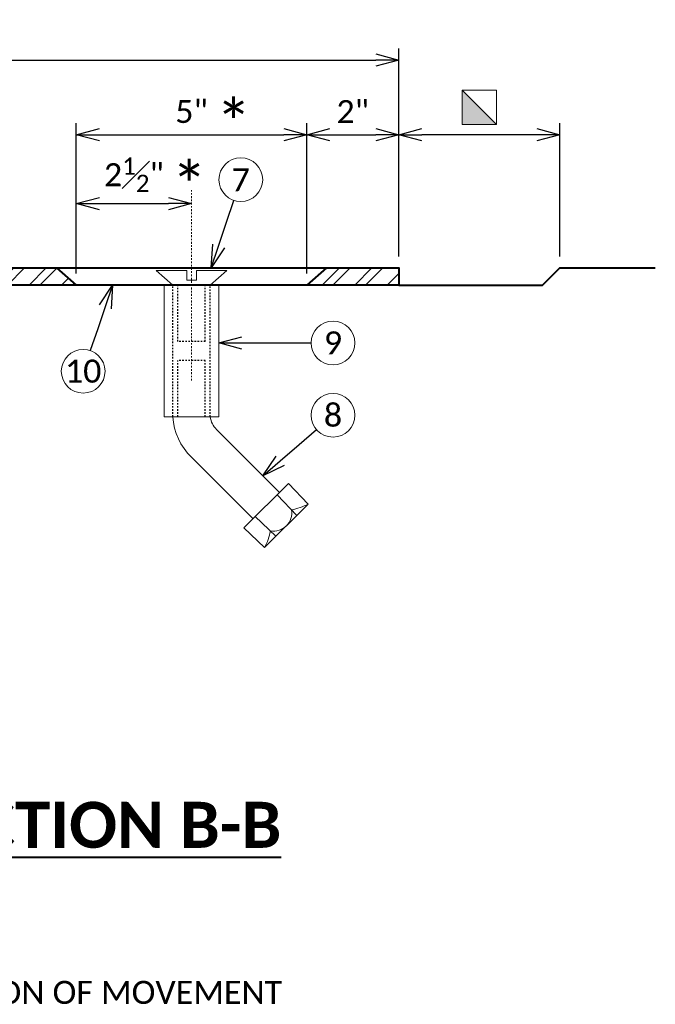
# Model space of a CAD drawing. Header units: metres. Extents: x -138 to 797, y -50 to 519.
# Tile 246 of 256: x 108 to 149, y 334 to 399. Entities that reach past the tile are written whole.
import ezdxf
from ezdxf import colors
from ezdxf.entities.mleader import LeaderData, LeaderLine
from ezdxf.enums import TextEntityAlignment as Align
from ezdxf.math import Vec2, Vec3

# ---------------------------------------------------------------- set-up
doc = ezdxf.new("R2010")
doc.units = ezdxf.units.M
doc.header["$MEASUREMENT"] = 0
doc.linetypes.add('Wisdot2', pattern=[0.125, 0.0625, -0.0625])
doc.linetypes.add('Wisdot4', pattern=[0.28125, 0.125, -0.0625, 0.03125, -0.0625])
for name, color, linetype, lineweight in [('B_ANNO_DIM', 7, 'Continuous', 18), ('B_ANNO_SYMB', 7, 'Continuous', 18), ('B_ANNO_TEXT', 7, 'Continuous', 18), ('B_ANNO_TEXT_TITLE', 7, 'Continuous', 40), ('B_CNTR', 1, 'Wisdot4', 18), ('B_DETAIL', 7, 'Continuous', 18), ('B_DETAIL_HIDDEN', 7, 'Wisdot2', 25), ('B_DETAIL_OBJ', 7, 'Continuous', 40), ('B_STEEL', 92, 'Continuous', 18)]:
    doc.layers.add(name, color=color, linetype=linetype, lineweight=lineweight)
doc.styles.add('Annotative', font='calibri.ttf', dxfattribs={"height": 0.0625})
doc.styles.get("Standard").update_dxf_attribs({"font": 'calibri.ttf'})
doc.styles.add('Title', font='calibrib.ttf', dxfattribs={"height": 0.125})
doc.dimstyles.new('Annotative', dxfattribs={"dimscale": 0, "dimtxt": 0.0625, "dimasz": 0.0625, "dimexe": 0.03125, "dimexo": 0.03125, "dimgap": 0.03125, "dimtad": 1, "dimdec": 3, "dimzin": 3, "dimdsep": 46, "dimlunit": 4, "dimtxsty": 'Standard', "dimblk": 'OPEN30', "dimcen": 0.03125, "dimaunit": 1, "dimadec": 0, "dimazin": 3, "dimtfac": 0.75, "dimtdec": 3, "dimtofl": 0, "dimtmove": 0, "dimatfit": 3, "dimldrblk": 'OPEN30', "dimfxl": 1, "dimtfill": 1, "dimfrac": 1, "dimtolj": 1, "dimtzin": 0, "dimarcsym": 0})

# ---------------------------------------------------------------- blocks, each defined once
blk = doc.blocks.new('_Open30')
at = {"color": 0, "linetype": 'ByBlock', "lineweight": -2}
for p, q in [((-1, 0.268), (0, 0)), ((0, 0), (-1, -0.268)), ((0, 0), (-1, 0))]:
    blk.add_line(p, q, dxfattribs=at)
blk = doc.blocks.new('*D5673')
at = {"layer": 'B_ANNO_DIM', "color": 0, "lineweight": -2, "transparency": 16777216}
for p, q in [((173.261, 116.257), (173.261, 129.796)), ((245.261, 116.257), (245.261, 129.796)), ((174.761, 129.046), (243.761, 129.046))]:
    blk.add_line(p, q, dxfattribs=at)
at = {"layer": 'Defpoints', "color": 0, "transparency": 16777216}
for p in [(245.261, 129.046), (173.261, 115.507), (245.261, 115.507)]:
    blk.add_point(p, dxfattribs=at)
at = {"layer": 'B_ANNO_DIM', "color": 0, "lineweight": -2, "transparency": 16777216, "xscale": 1.5, "yscale": 1.5, "zscale": 1.5, "rotation": 180}
blk.add_blockref('_Open30', (173.261, 129.046), dxfattribs=at)
at = {"layer": 'B_ANNO_DIM', "color": 0, "lineweight": -2, "transparency": 16777216, "xscale": 1.5, "yscale": 1.5, "zscale": 1.5}
blk.add_blockref('_Open30', (245.261, 129.046), dxfattribs=at)
at = {"layer": 'B_ANNO_DIM', "color": 0, "transparency": 16777216, "insert": (209.261, 130.554), "char_height": 1.5, "attachment_point": 5, "bg_fill": 3, "box_fill_scale": 1.25, "bg_fill_color": 256, "bg_fill_true_color": 13158600, "bg_fill_transparency": 0}
blk.add_mtext('\\A1;2\'-2"', dxfattribs=at)
blk = doc.blocks.new('square half solid')
at = {"layer": 'B_ANNO_SYMB'}
blk.add_hatch(color=256, dxfattribs=at).paths.add_polyline_path([(-1.125, 1.125), (1.125, -1.125), (-1.125, -1.125)])
at = {"layer": 'B_ANNO_SYMB', "flags": 128}
for points in [[(-1.125, -1.125), (1.125, -1.125), (1.125, 1.125), (-1.125, 1.125), (-1.125, -1.125)], [(-1.125, 1.125), (1.125, -1.125), (-1.125, -1.125), (-1.125, 1.125)]]:
    blk.add_lwpolyline(points, dxfattribs=at)
blk = doc.blocks.new('*D5660')
at = {"layer": 'B_ANNO_DIM', "color": 0, "lineweight": -2, "transparency": 16777216}
for p, q in [((255.755, 116.257), (255.755, 124.931)), ((254.255, 124.181), (246.761, 124.181))]:
    blk.add_line(p, q, dxfattribs=at)
at = {"layer": 'Defpoints', "color": 0, "transparency": 16777216}
for p in [(245.261, 124.181), (245.261, 124.181), (255.755, 115.507)]:
    blk.add_point(p, dxfattribs=at)
at = {"layer": 'B_ANNO_DIM', "color": 0, "lineweight": -2, "transparency": 16777216, "xscale": 1.5, "yscale": 1.5, "zscale": 1.5, "rotation": 180}
blk.add_blockref('_Open30', (245.261, 124.181), dxfattribs=at)
at = {"layer": 'B_ANNO_DIM', "color": 0, "lineweight": -2, "transparency": 16777216, "xscale": 1.5, "yscale": 1.5, "zscale": 1.5}
blk.add_blockref('_Open30', (255.755, 124.181), dxfattribs=at)
blk = doc.blocks.new('*D5646')
at = {"layer": 'B_ANNO_DIM', "color": 0, "lineweight": -2, "transparency": 16777216}
for p, q in [((224.254, 115.132), (224.254, 124.931)), ((239.267, 115.132), (239.267, 124.931)), ((225.754, 124.181), (237.767, 124.181))]:
    blk.add_line(p, q, dxfattribs=at)
at = {"layer": 'Defpoints', "color": 0, "transparency": 16777216}
for p in [(239.267, 124.181), (224.254, 114.382), (239.267, 114.382)]:
    blk.add_point(p, dxfattribs=at)
at = {"layer": 'B_ANNO_DIM', "color": 0, "lineweight": -2, "transparency": 16777216, "xscale": 1.5, "yscale": 1.5, "zscale": 1.5, "rotation": 180}
blk.add_blockref('_Open30', (224.254, 124.181), dxfattribs=at)
at = {"layer": 'B_ANNO_DIM', "color": 0, "lineweight": -2, "transparency": 16777216, "xscale": 1.5, "yscale": 1.5, "zscale": 1.5}
blk.add_blockref('_Open30', (239.267, 124.181), dxfattribs=at)
at = {"layer": 'B_ANNO_DIM', "color": 0, "transparency": 16777216, "insert": (231.761, 125.692), "char_height": 1.5, "attachment_point": 5, "bg_fill": 3, "box_fill_scale": 1.25, "bg_fill_color": 256, "bg_fill_true_color": 13158600, "bg_fill_transparency": 0}
blk.add_mtext('\\A1;5"', dxfattribs=at)
blk = doc.blocks.new('*D5633')
at = {"layer": 'B_ANNO_DIM', "color": 0, "lineweight": -2, "transparency": 16777216}
blk.add_line((240.767, 124.181), (243.761, 124.181), dxfattribs=at)
at = {"layer": 'Defpoints', "color": 0, "transparency": 16777216}
for p in [(239.267, 124.181), (245.261, 124.181), (245.261, 124.181)]:
    blk.add_point(p, dxfattribs=at)
at = {"layer": 'B_ANNO_DIM', "color": 0, "lineweight": -2, "transparency": 16777216, "xscale": 1.5, "yscale": 1.5, "zscale": 1.5, "rotation": 180}
blk.add_blockref('_Open30', (239.267, 124.181), dxfattribs=at)
at = {"layer": 'B_ANNO_DIM', "color": 0, "lineweight": -2, "transparency": 16777216, "xscale": 1.5, "yscale": 1.5, "zscale": 1.5}
blk.add_blockref('_Open30', (245.261, 124.181), dxfattribs=at)
at = {"layer": 'B_ANNO_DIM', "color": 0, "transparency": 16777216, "insert": (242.264, 125.688), "char_height": 1.5, "attachment_point": 5, "bg_fill": 3, "box_fill_scale": 1.25, "bg_fill_color": 256, "bg_fill_true_color": 13158600, "bg_fill_transparency": 0}
blk.add_mtext('\\A1;2"', dxfattribs=at)
blk = doc.blocks.new('*D5804')
at = {"layer": 'B_ANNO_DIM', "color": 0, "lineweight": -2, "transparency": 16777216}
blk.add_line((225.754, 119.693), (230.261, 119.693), dxfattribs=at)
at = {"layer": 'Defpoints', "color": 0, "transparency": 16777216}
for p in [(224.254, 119.693), (231.761, 119.693), (231.761, 119.693)]:
    blk.add_point(p, dxfattribs=at)
at = {"layer": 'B_ANNO_DIM', "color": 0, "lineweight": -2, "transparency": 16777216, "xscale": 1.5, "yscale": 1.5, "zscale": 1.5, "rotation": 180}
blk.add_blockref('_Open30', (224.254, 119.693), dxfattribs=at)
at = {"layer": 'B_ANNO_DIM', "color": 0, "lineweight": -2, "transparency": 16777216, "xscale": 1.5, "yscale": 1.5, "zscale": 1.5}
blk.add_blockref('_Open30', (231.761, 119.693), dxfattribs=at)
at = {"layer": 'B_ANNO_DIM', "color": 0, "transparency": 16777216, "insert": (228.007, 121.575), "char_height": 1.5, "attachment_point": 5, "bg_fill": 3, "box_fill_scale": 1.25, "bg_fill_color": 256, "bg_fill_true_color": 13158600, "bg_fill_transparency": 0}
blk.add_mtext('\\A1;2{\\H0.75x;\\S1#2;}"', dxfattribs=at)
blk = doc.blocks.new('*U5621')
at = {"layer": 'B_STEEL'}
h = blk.add_hatch(dxfattribs=at)
h.set_pattern_fill('ANSI32', color=256, scale=4)
h.set_pattern_definition([(45, (154.0961, -243.366), (-1.06066, 1.06066), []), (45, (154.8032, -243.366), (-1.06066, 1.06066), [])])
h.paths.add_polyline_path([(191.1525, 115.5074), (181.7149, 115.5074), (180.4215, 114.3824), (191.1525, 114.3824)])
h.paths.add_polyline_path([(197.0085, 115.5074), (191.1525, 115.5074), (191.1525, 114.3824), (197.0085, 114.3824)])
h.paths.add_polyline_path([(222.9675, 115.5074), (197.0085, 115.5074), (197.0085, 114.3824), (224.2537, 114.3824)])
h.paths.add_polyline_path([(245.2605, 115.5074), (240.5565, 115.5074), (239.2674, 114.3824), (245.2605, 114.3824)])
h.paths.add_polyline_path([(176.6922, 115.5074), (173.2605, 115.5074), (173.2605, 114.3824), (177.9855, 114.3824)])
at = {"layer": 'B_ANNO_SYMB'}
for centre in [(240.9768, 110.6155), (224.7018, 108.7698), (240.9768, 105.9021)]:
    blk.add_circle(centre, 1.4255, dxfattribs=at)
at = {"layer": 'B_DETAIL'}
for p, q in [((233.3934, 104.968), (237.4872, 100.8681)), ((231.7644, 103.1639), (235.7694, 99.1529)), ((238.0832, 101.4632), (235.1734, 98.5578)), ((238.0832, 101.4632), (239.3584, 100.1173)), ((239.3584, 100.1173), (236.5175, 97.2806)), ((237.3407, 100.7219), (238.6159, 99.3759)), ((235.9159, 99.2992), (237.26, 98.022)), ((235.1734, 98.5578), (236.5175, 97.2806))]:
    blk.add_line(p, q, dxfattribs=at)
at = {"layer": 'B_DETAIL', "flags": 128}
for points in [[(230.5425, 114.3824), (229.4595, 115.3244), (231.4485, 115.3244), (231.4485, 114.6944), (232.0755, 114.6944), (232.0755, 115.3244), (234.0615, 115.3244), (232.9785, 114.3824)], [(229.9755, 114.3824), (229.9755, 105.7994), (233.5455, 105.7994), (233.5455, 114.3824)]]:
    blk.add_lwpolyline(points, dxfattribs=at)
at = {"layer": 'B_DETAIL'}
for centre, radius, start, end in [((234.4593, 106.0143), 3.9226, 183.139887, 226.605967), ((234.4496, 106.0143), 1.4866, 188.309803, 224.729417), ((237.0897, 99.5485), 1.2008, 260.979141, 8.917809)]:
    blk.add_arc(centre, radius, start, end, dxfattribs=at)
at = {"layer": 'B_DETAIL', "extrusion": (0, 0, -1)}
blk.add_ellipse((237.8821, 103.2376), major_axis=(-2.6211, -2.6179), ratio=0.924121, start_param=5.0310194, end_param=5.3471517, dxfattribs=at)
at = {"layer": 'B_DETAIL'}
blk.add_ellipse((233.3993, 98.7616), major_axis=(2.6218, 2.6172), ratio=0.924121, start_param=5.0310194, end_param=5.3471517, dxfattribs=at)
at = {"layer": 'B_DETAIL_HIDDEN', "ltscale": 0.5}
for p, q in [((230.5425, 105.7994), (230.5425, 114.3824)), ((230.8635, 110.7134), (230.8635, 114.3824)), ((232.6575, 110.7134), (232.6575, 114.3824)), ((232.9785, 105.7994), (232.9785, 114.3824)), ((232.6575, 110.7134), (230.8635, 110.7134)), ((230.8635, 105.7994), (230.8635, 109.4684)), ((232.6575, 109.4684), (230.8635, 109.4684)), ((232.6575, 105.7994), (232.6575, 109.4684))]:
    blk.add_line(p, q, dxfattribs=at)
at = {"layer": 'B_DETAIL_OBJ'}
for p, q in [((222.9675, 115.5074), (224.2537, 114.3824)), ((240.5565, 115.5074), (239.2674, 114.3824))]:
    blk.add_line(p, q, dxfattribs=at)
at = {"layer": 'B_DETAIL_OBJ', "flags": 128}
for points in [[(173.2605, 115.5074), (245.2605, 115.5074), (245.2605, 114.3824), (173.2605, 114.3824), (173.2605, 115.5074)], [(245.2605, 114.3824), (254.6295, 114.3824), (255.7545, 115.5074), (261.9735, 115.5074)]]:
    blk.add_lwpolyline(points, dxfattribs=at)
blk.add_blockref('square half solid', (250.5075, 125.9697))
at = {"layer": 'B_ANNO_TEXT', "char_height": 1.5, "width": 3.563823, "attachment_point": 5, "style": 'Annotative'}
for s, insert in [('9', (240.9768, 110.6155)), ('10', (224.7018, 108.7698)), ('8', (240.9768, 105.9021))]:
    blk.add_mtext(s, dxfattribs=dict(at, insert=insert))
at = {"layer": 'B_ANNO_TEXT', "insert": (192.387, 69.0411, 1.6845), "char_height": 1.5, "width": 109.373303, "attachment_point": 1, "line_spacing_factor": 0.9, "style": 'Annotative'}
blk.add_mtext('\\A1;DIMENSION ALONG DIRECTION OF MOVEMENT', dxfattribs=at)
at = {"layer": 'B_ANNO_TEXT', "style": 'Annotative'}
blk.add_attdef('DIM10', text='', height=1.5, rotation=300, dxfattribs=at).set_placement((32.2459, 105.4056), align=Align.MIDDLE_CENTER)
at = {"layer": 'B_ANNO_TEXT_TITLE', "insert": (213.3685, 80.7109, -1.6845), "char_height": 3, "attachment_point": 1, "line_spacing_factor": 0.8, "style": 'Title'}
blk.add_mtext('\\pxqc;{\\LSECTION B-B}', dxfattribs=at)
at = {"layer": 'B_ANNO_DIM'}
ml = blk.add_multileader_mtext('Standard', dxfattribs=at)
ml.set_content('', color=256)
ml.set_leader_properties()
ml.set_arrow_properties(name='OPEN30')
ml.build(insert=Vec2(0, 0))
ml.multileader.update_dxf_attribs({"text_right_attachment_type": 3, "dogleg_length": 0.0625, "arrow_head_size": 1.5, "scale": 24})
ctx = ml.context
ctx.base_point, ctx.scale, ctx.char_height, ctx.arrow_head_size, ctx.landing_gap_size, ctx.plane_origin, ctx.plane_x_axis, ctx.plane_y_axis = Vec3(241.0513, 110.6155), 24, 1.5, 1.5, 0.75, Vec3(234.5734, 110.6155), Vec3(-1, 0), Vec3(0, -1)
ctx.right_attachment = 3
notes = []
notes.append((ctx, [(0, (1, 1, 0), (238.0513, 110.6155), (1, 0), 1.5, [(0, [(233.5455, 110.6155), (238.0513, 110.6155), (238.0513, 110.6155)], 0, [])])]))
ctx.mtext.insert, ctx.mtext.text_direction, ctx.mtext.rotation, ctx.mtext.flow_direction = Vec3(240.3013, 109.8655), Vec3(-1, 0), 3.1415927, 5
ml = blk.add_multileader_mtext('Standard', dxfattribs=at)
ml.set_content('', color=256)
ml.set_leader_properties()
ml.set_arrow_properties(name='OPEN30')
ml.build(insert=Vec2(0, 0))
ml.multileader.update_dxf_attribs({"text_right_attachment_type": 3, "dogleg_length": 0.0625, "arrow_head_size": 1.5, "scale": 24})
ctx = ml.context
ctx.base_point, ctx.scale, ctx.char_height, ctx.arrow_head_size, ctx.landing_gap_size, ctx.plane_origin, ctx.plane_x_axis, ctx.plane_y_axis = Vec3(241.0332, 105.9508), 24, 1.5, 1.5, 0.75, Vec3(236.1294, 101.718), Vec3(-0.7570016, -0.6534131), Vec3(0.6534131, -0.7570016)
ctx.right_attachment = 3
notes.append((ctx, [(0, (1, 1, 0), (238.7622, 103.9905), (0.7570016, 0.6534131), 1.5, [(0, [(236.4029, 101.9541), (238.7622, 103.9905), (238.7622, 103.9905)], 0, [])])]))
ctx.mtext.insert, ctx.mtext.text_direction, ctx.mtext.rotation, ctx.mtext.flow_direction = Vec3(240.9555, 104.8929), Vec3(-0.7570016, -0.6534131), 3.853677, 5
for ctx, leaders in notes:
    for number, flags, end, landing, length, lines in leaders:
        leader = LeaderData()
        leader.index, (leader.has_last_leader_line, leader.has_dogleg_vector, leader.attachment_direction) = number, flags
        leader.last_leader_point, leader.dogleg_vector, leader.dogleg_length = Vec3(end), Vec3(landing), length
        for number, points, colour, breaks in lines:
            line = LeaderLine()
            line.index, line.vertices, line.color, line.breaks = number, Vec3.list(points), colors.encode_raw_color(colour), breaks
            leader.lines.append(line)
        ctx.leaders.append(leader)
dim = blk.add_linear_dim(base=(245.2605, 129.0462), p1=(173.2605, 115.5074), p2=(245.2605, 115.5074), dimstyle='Annotative', override={"dimlfac": 0.361}, dxfattribs=at)
dim.commit()
dim.dimension.update_dxf_attribs({"geometry": '*D5673', "text_midpoint": (209.2605, 130.5537)})
at = {"layer": 'B_ANNO_TEXT', "style": 'Annotative'}
blk.add_attdef('DIM8', text='', height=1.5, dxfattribs=at).set_placement((182.277, 126.1044), align=Align.MIDDLE_CENTER)
at = {"layer": 'B_ANNO_DIM'}
dim = blk.add_linear_dim(base=(239.2674, 124.1808), p1=(224.2537, 114.3824), p2=(239.2674, 114.3824), dimstyle='Annotative', override={"dimlfac": 0.33}, dxfattribs=at)
dim.commit()
dim.dimension.update_dxf_attribs({"geometry": '*D5646', "text_midpoint": (231.7606, 124.1808), "dimtype": 160})
dim = blk.add_linear_dim(base=(245.2605, 124.1808), p1=(255.7545, 115.5074), p2=(245.2605, 124.1808), text=' ', dimstyle='Annotative', dxfattribs=at)
dim.commit()
dim.dimension.update_dxf_attribs({"geometry": '*D5660', "text_midpoint": (250.5075, 124.1808)})
at = {"layer": 'B_ANNO_SYMB'}
blk.add_circle((234.9708, 121.2486), 1.4255, dxfattribs=at)
at = {"layer": 'B_CNTR'}
blk.add_line((231.7605, 108.1553), (231.7605, 120.5681), dxfattribs=at)
at = {"layer": 'B_ANNO_TEXT', "insert": (233.3408, 126.3666, 3.369), "char_height": 3, "width": 218.746606, "attachment_point": 1, "line_spacing_factor": 0.9, "style": 'Annotative'}
blk.add_mtext('\\A1;*', dxfattribs=at)
at = {"layer": 'B_ANNO_TEXT', "insert": (234.9708, 121.2486), "char_height": 1.5, "width": 3.563823, "attachment_point": 5, "style": 'Annotative'}
blk.add_mtext('7', dxfattribs=at)
at = {"layer": 'B_ANNO_DIM'}
dim = blk.add_linear_dim(base=(245.2605, 124.1808), p1=(239.2674, 124.1808), p2=(245.2605, 124.1808), dimstyle='Annotative', override={"dimlfac": 0.34}, dxfattribs=at)
dim.commit()
dim.dimension.update_dxf_attribs({"geometry": '*D5633', "text_midpoint": (242.264, 124.1808), "dimtype": 160})
ml = blk.add_multileader_mtext('Standard', dxfattribs=at)
ml.set_content('', color=256)
ml.set_leader_properties()
ml.set_arrow_properties(name='OPEN30')
ml.build(insert=Vec2(0, 0))
ml.multileader.update_dxf_attribs({"text_right_attachment_type": 3, "dogleg_length": 0.0625, "arrow_head_size": 1.5, "scale": 24})
ctx = ml.context
ctx.base_point, ctx.scale, ctx.char_height, ctx.arrow_head_size, ctx.landing_gap_size, ctx.plane_origin, ctx.plane_x_axis, ctx.plane_y_axis = Vec3(234.9945, 121.3192), 24, 1.5, 1.5, 0.75, Vec3(232.9374, 115.1766), Vec3(-0.3175593, -0.9482384), Vec3(0.9482384, -0.3175593)
ctx.right_attachment = 3
notes = []
notes.append((ctx, [(0, (1, 1, 0), (234.0418, 118.4745), (0.3175593, 0.9482384), 1.5, [(0, [(233.0481, 115.5074), (234.0418, 118.4745), (234.0418, 118.4745)], 0, [])])]))
ctx.mtext.insert, ctx.mtext.text_direction, ctx.mtext.rotation, ctx.mtext.flow_direction = Vec3(235.4675, 120.3699), Vec3(-0.3175593, -0.9482384), 4.3892346, 5
ml = blk.add_multileader_mtext('Standard', dxfattribs=at)
ml.set_content('', color=256)
ml.set_leader_properties()
ml.set_arrow_properties(name='OPEN30')
ml.build(insert=Vec2(0, 0))
ml.multileader.update_dxf_attribs({"text_right_attachment_type": 3, "dogleg_length": 0.0625, "arrow_head_size": 1.5, "scale": 24})
ctx = ml.context
ctx.base_point, ctx.scale, ctx.char_height, ctx.arrow_head_size, ctx.landing_gap_size, ctx.plane_origin, ctx.plane_x_axis, ctx.plane_y_axis = Vec3(224.6777, 108.6993), 24, 1.5, 1.5, 0.75, Vec3(226.7723, 114.8292), Vec3(0.323355, 0.9462777), Vec3(-0.9462777, 0.323355)
ctx.right_attachment = 3
notes.append((ctx, [(0, (1, 1, 0), (225.6478, 111.5382), (-0.323355, -0.9462777), 1.5, [(0, [(226.6197, 114.3824), (225.6478, 111.5382), (225.6478, 111.5382)], 0, [])])]))
ctx.mtext.insert, ctx.mtext.text_direction, ctx.mtext.rotation, ctx.mtext.flow_direction = Vec3(224.2105, 109.6516), Vec3(0.323355, 0.9462777), 1.2415235, 5
for ctx, leaders in notes:
    for number, flags, end, landing, length, lines in leaders:
        leader = LeaderData()
        leader.index, (leader.has_last_leader_line, leader.has_dogleg_vector, leader.attachment_direction) = number, flags
        leader.last_leader_point, leader.dogleg_vector, leader.dogleg_length = Vec3(end), Vec3(landing), length
        for number, points, colour, breaks in lines:
            line = LeaderLine()
            line.index, line.vertices, line.color, line.breaks = number, Vec3.list(points), colors.encode_raw_color(colour), breaks
            leader.lines.append(line)
        ctx.leaders.append(leader)
dim = blk.add_linear_dim(base=(231.7605, 119.6928), p1=(224.2537, 119.6928), p2=(231.7605, 119.6928), dimstyle='Annotative', override={"dimlfac": 0.34}, dxfattribs=at)
dim.commit()
dim.dimension.update_dxf_attribs({"geometry": '*D5804', "text_midpoint": (228.0071, 121.5747)})
at = {"layer": 'B_ANNO_TEXT', "insert": (230.4481, 122.2934, 3.369), "char_height": 3, "width": 218.746606, "attachment_point": 1, "line_spacing_factor": 0.9, "style": 'Annotative'}
blk.add_mtext('\\A1;*', dxfattribs=at)

msp = doc.modelspace()

# ---------------------------------------------------------------- block references
msp.add_blockref('*U5621', (-112.829, 266.839))

doc.saveas('drawing.dxf')
